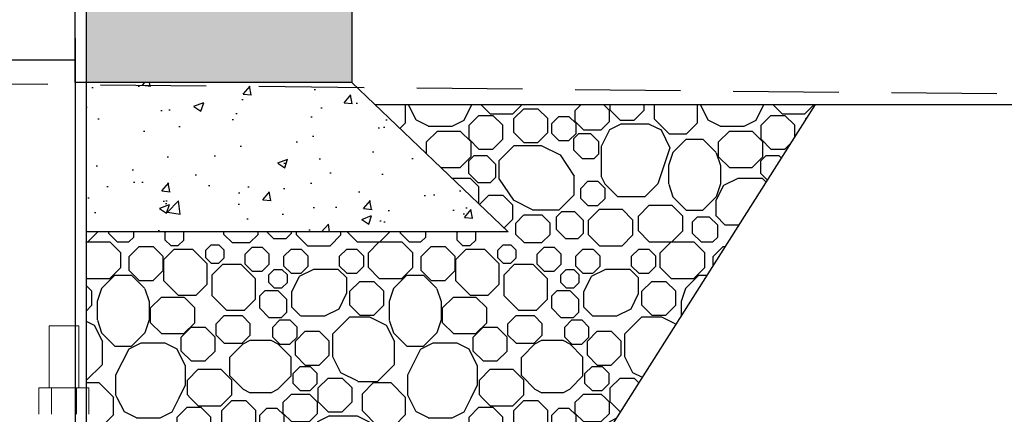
# Model space of a CAD drawing. Header units: millimetres. Extents: x 6491141 to 6692158, y 1846388 to 1929513.
# Tile 187 of 245: x 6570225 to 6571114, y 1885615 to 1885971. Entities that reach past the tile are written whole.
import ezdxf

# ---------------------------------------------------------------- set-up
doc = ezdxf.new("R2010")
doc.units = ezdxf.units.MM
doc.linetypes.add('XKITLINE00', pattern=[0])
doc.linetypes.add('ČÁRKOVANÁ2', pattern=[9.525, 6.35, -3.175])
doc.layers.add('matrice', color=8, linetype='Continuous', transparency=0.4)
doc.linetypes.add('CIKCAK', pattern='A,0.00254,-5.08,[131,ltypeshp.shx,S=5.08,R=0,X=-5.08,Y=0],-10.16,[131,ltypeshp.shx,S=5.08,R=180,X=5.08,Y=0],-5.08', length=20.32254)
pattern_1 = [(360, (6337610.52, 1794028.8), (1e-13, 263.71906), [9.05102, -254.66804]), (360, (6337610.52, 1794050.66), (1e-13, 263.71906), [9.05102, -254.66804]), (90, (6337625.97, 1794035.2), (-263.71906, 1e-13), [9.05102, -254.66804]), (90, (6337604.12, 1794035.2), (-263.71906, 1e-13), [9.05102, -254.66804]), (45, (6337619.57, 1794028.8), (1e-07, 263.71906), [9.05102, -363.90405]), (45, (6337604.12, 1794044.26), (1e-07, 263.71906), [9.05102, -363.90405]), (135, (6337610.52, 1794028.8), (-263.71906, 1e-07), [9.05102, -363.90405]), (135, (6337625.97, 1794044.26), (-263.71906, 1e-07), [9.05102, -363.90405]), (360, (6337614.2, 1794125.2), (1e-13, 263.71906), [9.05102, -254.66804]), (360, (6337614.2, 1794147.04), (1e-13, 263.71906), [9.05102, -254.66804]), (90, (6337629.65, 1794131.6), (-263.71906, 1e-13), [9.05102, -254.66804]), (90, (6337607.8, 1794131.6), (-263.71906, 1e-13), [9.05102, -254.66804]), (45, (6337623.25, 1794125.2), (1e-07, 263.71906), [9.05102, -363.90405]), (45, (6337607.8, 1794140.64), (1e-07, 263.71906), [9.05102, -363.90405]), (135, (6337614.2, 1794125.2), (-263.71906, 1e-07), [9.05102, -363.90405]), (135, (6337629.65, 1794140.64), (-263.71906, 1e-07), [9.05102, -363.90405]), (360, (6337848, 1794087.44), (1e-13, 263.71906), [9.05102, -254.66804]), (360, (6337848, 1794109.3), (1e-13, 263.71906), [9.05102, -254.66804]), (90, (6337841.6, 1794093.84), (-263.71906, 1e-13), [9.05102, -254.66804]), (90, (6337863.44, 1794093.84), (-263.71906, 1e-13), [9.05102, -254.66804]), (45, (6337857.04, 1794087.44), (1e-07, 263.71906), [9.05102, -363.90405]), (45, (6337841.6, 1794102.9), (1e-07, 263.71906), [9.05102, -363.90405]), (135, (6337848, 1794087.44), (-263.71906, 1e-07), [9.05102, -363.90405]), (135, (6337863.44, 1794102.9), (-263.71906, 1e-07), [9.05102, -363.90405]), (360, (6337606, 1794231.32), (1e-13, 263.71906), [9.05102, -254.66804]), (360, (6337606, 1794253.18), (1e-13, 263.71906), [9.05102, -254.66804]), (90, (6337599.6, 1794237.72), (-263.71906, 1e-13), [9.05102, -254.66804]), (90, (6337621.46, 1794237.72), (-263.71906, 1e-13), [9.05102, -254.66804]), (45, (6337615.06, 1794231.32), (1e-07, 263.71906), [9.05102, -363.90405]), (45, (6337599.61, 1794246.78), (1e-07, 263.71906), [9.05102, -363.90405]), (135, (6337606.01, 1794231.32), (-263.71906, 1e-07), [9.05102, -363.90405]), (135, (6337621.46, 1794246.78), (-263.71906, 1e-07), [9.05102, -363.90405]), (360, (6337656.32, 1794231.32), (1e-13, 263.71906), [9.05102, -254.66804]), (360, (6337656.32, 1794253.18), (1e-13, 263.71906), [9.05102, -254.66804]), (90, (6337649.92, 1794237.72), (-263.71906, 1e-13), [9.05102, -254.66804]), (90, (6337671.77, 1794237.72), (-263.71906, 1e-13), [9.05102, -254.66804]), (45, (6337665.37, 1794231.32), (1e-07, 263.71906), [9.05102, -363.90405]), (45, (6337649.92, 1794246.78), (1e-07, 263.71906), [9.05102, -363.90405]), (135, (6337656.32, 1794231.32), (-263.71906, 1e-07), [9.05102, -363.90405]), (135, (6337671.77, 1794246.78), (-263.71906, 1e-07), [9.05102, -363.90405]), (360, (6337834.66, 1794233.11), (1e-13, 263.71906), [9.05102, -254.66804]), (360, (6337834.66, 1794254.96), (1e-13, 263.71906), [9.05102, -254.66804]), (90, (6337828.26, 1794239.51), (-263.71906, 1e-13), [9.05102, -254.66804]), (90, (6337850.1, 1794239.51), (-263.71906, 1e-13), [9.05102, -254.66804]), (45, (6337843.7, 1794233.11), (1e-07, 263.71906), [9.05102, -363.90405]), (45, (6337828.26, 1794248.56), (1e-07, 263.71906), [9.05102, -363.90405]), (135, (6337834.66, 1794233.11), (-263.71906, 1e-07), [9.05102, -363.90405]), (135, (6337850.1, 1794248.56), (-263.71906, 1e-07), [9.05102, -363.90405]), (360, (6337859.7, 1794167.23), (1e-13, 263.71906), [9.05102, -254.66804]), (360, (6337859.7, 1794189.08), (1e-13, 263.71906), [9.05102, -254.66804]), (90, (6337853.3, 1794173.63), (-263.71906, 1e-13), [9.05102, -254.66804]), (90, (6337875.14, 1794173.63), (-263.71906, 1e-13), [9.05102, -254.66804]), (45, (6337868.74, 1794167.23), (1e-07, 263.71906), [9.05102, -363.90405]), (45, (6337853.3, 1794182.68), (1e-07, 263.71906), [9.05102, -363.90405]), (135, (6337859.7, 1794167.23), (-263.71906, 1e-07), [9.05102, -363.90405]), (135, (6337875.14, 1794182.68), (-263.71906, 1e-07), [9.05102, -363.90405]), (360, (6337761.04, 1793992.7), (1e-13, 263.71906), [6.89103, -256.82803]), (360, (6337761.04, 1794009.34), (1e-13, 263.71906), [6.89103, -256.82803]), (90, (6337756.17, 1793997.58), (-263.71906, 1e-13), [6.89103, -256.82803]), (90, (6337772.8, 1793997.58), (-263.71906, 1e-13), [6.89103, -256.82803]), (45, (6337767.93, 1793992.7), (263.71906, -3e-07), [6.89103, -366.06404]), (45, (6337756.17, 1794004.47), (263.71906, -3e-07), [6.89103, -366.06404]), (135, (6337761.04, 1793992.7), (3e-07, 263.71906), [6.89103, -366.06404]), (135, (6337772.8, 1794004.47), (3e-07, 263.71906), [6.89103, -366.06404]), (360, (6337797.58, 1794240.3), (1e-13, 263.71906), [6.89103, -256.82803]), (360, (6337797.58, 1794256.94), (1e-13, 263.71906), [6.89103, -256.82803]), (90, (6337792.7, 1794245.18), (-263.71906, 1e-13), [6.89103, -256.82803]), (90, (6337809.34, 1794245.18), (-263.71906, 1e-13), [6.89103, -256.82803]), (45, (6337804.47, 1794240.3), (263.71906, -3e-07), [6.89103, -366.06404]), (45, (6337792.7, 1794252.07), (263.71906, -3e-07), [6.89103, -366.06404]), (135, (6337797.58, 1794240.3), (3e-07, 263.71906), [6.89103, -366.06404]), (135, (6337809.34, 1794252.07), (3e-07, 263.71906), [6.89103, -366.06404]), (360, (6337854.65, 1794218.02), (1e-13, 263.71906), [6.89103, -256.82803]), (360, (6337854.65, 1794234.66), (1e-13, 263.71906), [6.89103, -256.82803]), (90, (6337849.77, 1794222.9), (-263.71906, 1e-13), [6.89103, -256.82803]), (90, (6337866.4, 1794222.9), (-263.71906, 1e-13), [6.89103, -256.82803]), (45, (6337861.54, 1794218.02), (263.71906, -3e-07), [6.89103, -366.06404]), (45, (6337849.77, 1794229.78), (263.71906, -3e-07), [6.89103, -366.06404]), (135, (6337854.65, 1794218.02), (3e-07, 263.71906), [6.89103, -366.06404]), (135, (6337866.41, 1794229.78), (3e-07, 263.71906), [6.89103, -366.06404]), (360, (6337639.56, 1794106.04), (1e-13, 263.71906), [12.65178, -251.06728]), (360, (6337639.56, 1794136.58), (1e-13, 263.71906), [12.65178, -251.06728]), (90, (6337630.62, 1794114.98), (-263.71906, 1e-13), [12.65178, -251.06728]), (90, (6337661.16, 1794114.98), (-263.71906, 1e-13), [12.65178, -251.06728]), (45, (6337652.21, 1794106.04), (-1e-07, 263.71906), [12.65178, -360.3033]), (45, (6337630.62, 1794127.63), (-1e-07, 263.71906), [12.65178, -360.3033]), (135, (6337639.56, 1794106.04), (-263.71906, -1e-07), [12.65178, -360.3033]), (135, (6337661.16, 1794127.63), (-263.71906, -1e-07), [12.65178, -360.3033]), (360, (6337618.89, 1794148.3), (1e-13, 263.71906), [12.65178, -251.06728]), (360, (6337618.89, 1794178.85), (1e-13, 263.71906), [12.65178, -251.06728]), (90, (6337609.94, 1794157.25), (-263.71906, 1e-13), [12.65178, -251.06728]), (90, (6337640.48, 1794157.25), (-263.71906, 1e-13), [12.65178, -251.06728]), (45, (6337631.54, 1794148.3), (-1e-07, 263.71906), [12.65178, -360.3033]), (45, (6337609.94, 1794169.9), (-1e-07, 263.71906), [12.65178, -360.3033]), (135, (6337618.89, 1794148.3), (-263.71906, -1e-07), [12.65178, -360.3033]), (135, (6337640.48, 1794169.9), (-263.71906, -1e-07), [12.65178, -360.3033]), (360, (6337668.2, 1794193.38), (1e-13, 263.71906), [12.65178, -251.06728]), (360, (6337668.2, 1794223.92), (1e-13, 263.71906), [12.65178, -251.06728]), (90, (6337659.26, 1794202.33), (-263.71906, 1e-13), [12.65178, -251.06728]), (90, (6337689.8, 1794202.33), (-263.71906, 1e-13), [12.65178, -251.06728]), (45, (6337680.86, 1794193.38), (-1e-07, 263.71906), [12.65178, -360.3033]), (45, (6337659.26, 1794214.98), (-1e-07, 263.71906), [12.65178, -360.3033]), (135, (6337668.21, 1794193.38), (-263.71906, -1e-07), [12.65178, -360.3033]), (135, (6337689.8, 1794214.98), (-263.71906, -1e-07), [12.65178, -360.3033]), (360, (6337784.64, 1794007.48), (1e-13, 263.71906), [12.65178, -251.06728]), (360, (6337784.64, 1794038.03), (1e-13, 263.71906), [12.65178, -251.06728]), (90, (6337775.7, 1794016.43), (-263.71906, 1e-13), [12.65178, -251.06728]), (90, (6337806.23, 1794016.43), (-263.71906, 1e-13), [12.65178, -251.06728]), (45, (6337797.29, 1794007.48), (-1e-07, 263.71906), [12.65178, -360.3033]), (45, (6337775.69, 1794029.08), (-1e-07, 263.71906), [12.65178, -360.3033]), (135, (6337784.64, 1794007.48), (-263.71906, -1e-07), [12.65178, -360.3033]), (135, (6337806.23, 1794029.08), (-263.71906, -1e-07), [12.65178, -360.3033]), (360, (6337775.77, 1794079.74), (1e-13, 263.71906), [12.65178, -251.06728]), (360, (6337775.77, 1794110.28), (1e-13, 263.71906), [12.65178, -251.06728]), (90, (6337766.82, 1794088.69), (-263.71906, 1e-13), [12.65178, -251.06728]), (90, (6337797.36, 1794088.69), (-263.71906, 1e-13), [12.65178, -251.06728]), (45, (6337788.42, 1794079.74), (-1e-07, 263.71906), [12.65178, -360.3033]), (45, (6337766.82, 1794101.34), (-1e-07, 263.71906), [12.65178, -360.3033]), (135, (6337775.77, 1794079.74), (-263.71906, -1e-07), [12.65178, -360.3033]), (135, (6337797.36, 1794101.34), (-263.71906, -1e-07), [12.65178, -360.3033]), (360, (6337816.25, 1794085.7), (1e-13, 263.71906), [12.65178, -251.06728]), (360, (6337816.25, 1794116.26), (1e-13, 263.71906), [12.65178, -251.06728]), (90, (6337807.3, 1794094.66), (-263.71906, 1e-13), [12.65178, -251.06728]), (90, (6337837.85, 1794094.66), (-263.71906, 1e-13), [12.65178, -251.06728]), (45, (6337828.9, 1794085.71), (-1e-07, 263.71906), [12.65178, -360.3033]), (45, (6337807.3, 1794107.3), (-1e-07, 263.71906), [12.65178, -360.3033]), (135, (6337816.25, 1794085.71), (-263.71906, -1e-07), [12.65178, -360.3033]), (135, (6337837.85, 1794107.3), (-263.71906, -1e-07), [12.65178, -360.3033]), (360, (6337779.5, 1794152.05), (1e-13, 263.71906), [12.65178, -251.06728]), (360, (6337779.5, 1794182.6), (1e-13, 263.71906), [12.65178, -251.06728]), (90, (6337770.56, 1794161), (-263.71906, 1e-13), [12.65178, -251.06728]), (90, (6337801.1, 1794161), (-263.71906, 1e-13), [12.65178, -251.06728]), (45, (6337792.16, 1794152.05), (-1e-07, 263.71906), [12.65178, -360.3033]), (45, (6337770.56, 1794173.65), (-1e-07, 263.71906), [12.65178, -360.3033]), (135, (6337779.5, 1794152.05), (-263.71906, -1e-07), [12.65178, -360.3033]), (135, (6337801.1, 1794173.65), (-263.71906, -1e-07), [12.65178, -360.3033]), (360, (6337732.54, 1794224.86), (1e-13, 263.71906), [12.65178, -251.06728]), (360, (6337732.54, 1794255.4), (1e-13, 263.71906), [12.65178, -251.06728]), (90, (6337723.6, 1794233.8), (-263.71906, 1e-13), [12.65178, -251.06728]), (90, (6337754.14, 1794233.8), (-263.71906, 1e-13), [12.65178, -251.06728]), (45, (6337745.2, 1794224.86), (-1e-07, 263.71906), [12.65178, -360.3033]), (45, (6337723.6, 1794246.46), (-1e-07, 263.71906), [12.65178, -360.3033]), (135, (6337732.54, 1794224.86), (-263.71906, -1e-07), [12.65178, -360.3033]), (135, (6337754.14, 1794246.46), (-263.71906, -1e-07), [12.65178, -360.3033]), (360, (6337685.7, 1794226.55), (1e-13, 263.71906), [20.40506, -243.314]), (360, (6337685.7, 1794259.58), (1e-13, 263.71906), [20.40506, -243.314]), (90, (6337675.86, 1794236.38), (-263.71906, 1e-13), [13.37048, -250.34858]), (90, (6337715.93, 1794236.38), (-263.71906, 1e-13), [13.37048, -250.34858]), (45, (6337706.1, 1794226.55), (-1e-07, 263.71906), [13.90436, -359.0507]), (45, (6337675.86, 1794249.75), (-1e-07, 263.71906), [13.90436, -359.0507]), (135, (6337685.7, 1794226.55), (-263.71906, -1e-07), [13.90436, -359.0507]), (135, (6337715.93, 1794249.75), (-263.71906, -1e-07), [13.90436, -359.0507]), (360, (6337620.87, 1793992.34), (1e-13, 263.71906), [20.40506, -243.314]), (360, (6337620.87, 1794025.38), (1e-13, 263.71906), [20.40506, -243.314]), (90, (6337611.04, 1794002.17), (-263.71906, 1e-13), [13.37048, -250.34858]), (90, (6337651.1, 1794002.17), (-263.71906, 1e-13), [13.37048, -250.34858]), (45, (6337641.28, 1793992.34), (-1e-07, 263.71906), [13.90436, -359.0507]), (45, (6337611.04, 1794015.54), (-1e-07, 263.71906), [13.90436, -359.0507]), (135, (6337620.87, 1793992.34), (-263.71906, -1e-07), [13.90436, -359.0507]), (135, (6337651.1, 1794015.54), (-263.71906, -1e-07), [13.90436, -359.0507]), (360, (6337665.9, 1793996.05), (1e-13, 263.71906), [20.40506, -243.314]), (360, (6337665.9, 1794029.08), (1e-13, 263.71906), [20.40506, -243.314]), (90, (6337656.06, 1794005.88), (-263.71906, 1e-13), [13.37048, -250.34858]), (90, (6337696.13, 1794005.88), (-263.71906, 1e-13), [13.37048, -250.34858]), (45, (6337686.3, 1793996.05), (-1e-07, 263.71906), [13.90436, -359.0507]), (45, (6337656.06, 1794019.25), (-1e-07, 263.71906), [13.90436, -359.0507]), (135, (6337665.9, 1793996.05), (-263.71906, -1e-07), [13.90436, -359.0507]), (135, (6337696.13, 1794019.25), (-263.71906, -1e-07), [13.90436, -359.0507]), (360, (6337738.34, 1794063.05), (1e-13, 263.71906), [20.40506, -243.314]), (360, (6337738.34, 1794096.09), (1e-13, 263.71906), [20.40506, -243.314]), (90, (6337728.5, 1794072.88), (-263.71906, 1e-13), [13.37048, -250.34858]), (90, (6337768.58, 1794072.88), (-263.71906, 1e-13), [13.37048, -250.34858]), (45, (6337758.74, 1794063.05), (-1e-07, 263.71906), [13.90436, -359.0507]), (45, (6337728.5, 1794086.25), (-1e-07, 263.71906), [13.90436, -359.0507]), (135, (6337738.34, 1794063.05), (-263.71906, -1e-07), [13.90436, -359.0507]), (135, (6337768.58, 1794086.25), (-263.71906, -1e-07), [13.90436, -359.0507]), (360, (6337786, 1794111.57), (1e-13, 263.71906), [20.40506, -243.314]), (360, (6337786, 1794144.6), (1e-13, 263.71906), [20.40506, -243.314]), (90, (6337776.16, 1794121.4), (-263.71906, 1e-13), [13.37048, -250.34858]), (90, (6337816.22, 1794121.4), (-263.71906, 1e-13), [13.37048, -250.34858]), (45, (6337806.4, 1794111.57), (-1e-07, 263.71906), [13.90436, -359.0507]), (45, (6337776.16, 1794134.78), (-1e-07, 263.71906), [13.90436, -359.0507]), (135, (6337785.99, 1794111.57), (-263.71906, -1e-07), [13.90436, -359.0507]), (135, (6337816.22, 1794134.78), (-263.71906, -1e-07), [13.90436, -359.0507]), (360, (6337752.65, 1794176.8), (1e-13, 263.71906), [20.40506, -243.314]), (360, (6337752.65, 1794209.83), (1e-13, 263.71906), [20.40506, -243.314]), (90, (6337742.82, 1794186.62), (-263.71906, 1e-13), [13.37048, -250.34858]), (90, (6337782.9, 1794186.62), (-263.71906, 1e-13), [13.37048, -250.34858]), (45, (6337773.06, 1794176.8), (-1e-07, 263.71906), [13.90436, -359.0507]), (45, (6337742.82, 1794200), (-1e-07, 263.71906), [13.90436, -359.0507]), (135, (6337752.65, 1794176.8), (-263.71906, -1e-07), [13.90436, -359.0507]), (135, (6337782.9, 1794200), (-263.71906, -1e-07), [13.90436, -359.0507]), (360, (6337605.4, 1794071.22), (1e-13, 263.71906), [10.58984, -253.12922]), (360, (6337602.2, 1794093.88), (1e-13, 263.71906), [10.58984, -253.12922]), (90, (6337597.76, 1794078.85), (-263.71906, 1e-13), [10.58984, -253.12922]), (90, (6337620.42, 1794075.66), (-263.71906, 1e-13), [10.58984, -253.12922]), (45, (6337615.98, 1794071.22), (-1e-07, 263.71906), [6.27652, -366.67855]), (45, (6337597.76, 1794089.44), (-1e-07, 263.71906), [6.27652, -366.67855]), (135, (6337605.39, 1794071.22), (-263.71906, 3e-07), [10.7918, -362.16327]), (135, (6337620.42, 1794086.25), (-263.71906, 3e-07), [10.7918, -362.16327]), (360, (6337712.68, 1793995.87), (1e-13, 263.71906), [10.58984, -253.12922]), (360, (6337709.48, 1794018.52), (1e-13, 263.71906), [10.58984, -253.12922]), (90, (6337705.04, 1794003.5), (-263.71906, 1e-13), [10.58984, -253.12922]), (90, (6337727.7, 1794000.3), (-263.71906, 1e-13), [10.58984, -253.12922]), (45, (6337723.27, 1793995.87), (-1e-07, 263.71906), [6.27652, -366.67855]), (45, (6337705.04, 1794014.09), (-1e-07, 263.71906), [6.27652, -366.67855]), (135, (6337712.68, 1793995.87), (-263.71906, 3e-07), [10.7918, -362.16327]), (135, (6337727.7, 1794010.9), (-263.71906, 3e-07), [10.7918, -362.16327]), (360, (6337816.45, 1793995.28), (1e-13, 263.71906), [16.09326, -247.6258]), (360, (6337816.45, 1794020.25), (1e-13, 263.71906), [16.09326, -247.6258]), (90, (6337809.01, 1794002.7), (-263.71906, 1e-13), [10.108, -253.61107]), (90, (6337839.97, 1794002.7), (-263.71906, 1e-13), [10.108, -253.61107]), (45, (6337832.54, 1793995.28), (-1e-07, 263.71906), [10.5116, -362.44347]), (45, (6337809.01, 1794012.82), (-1e-07, 263.71906), [10.5116, -362.44347]), (135, (6337816.45, 1793995.28), (-263.71906, -1e-07), [10.5116, -362.44347]), (135, (6337839.97, 1794012.82), (-263.71906, -1e-07), [10.5116, -362.44347]), (360, (6337606.46, 1794097.17), (1e-13, 263.71906), [16.09326, -247.6258]), (360, (6337606.46, 1794122.15), (1e-13, 263.71906), [16.09326, -247.6258]), (90, (6337599.03, 1794104.6), (-263.71906, 1e-13), [10.108, -253.61107]), (90, (6337630, 1794104.6), (-263.71906, 1e-13), [10.108, -253.61107]), (45, (6337622.56, 1794097.17), (-1e-07, 263.71906), [10.5116, -362.44347]), (45, (6337599.03, 1794114.71), (-1e-07, 263.71906), [10.5116, -362.44347]), (135, (6337606.46, 1794097.17), (-263.71906, -1e-07), [10.5116, -362.44347]), (135, (6337629.99, 1794114.71), (-263.71906, -1e-07), [10.5116, -362.44347]), (360, (6337809.4, 1794168), (1e-13, 263.71906), [16.09326, -247.6258]), (360, (6337809.4, 1794192.97), (1e-13, 263.71906), [16.09326, -247.6258]), (90, (6337801.97, 1794175.43), (-263.71906, 1e-13), [10.108, -253.61107]), (90, (6337832.93, 1794175.43), (-263.71906, 1e-13), [10.108, -253.61107]), (45, (6337825.5, 1794168), (-1e-07, 263.71906), [10.5116, -362.44347]), (45, (6337801.97, 1794185.54), (-1e-07, 263.71906), [10.5116, -362.44347]), (135, (6337809.4, 1794168), (-263.71906, -1e-07), [10.5116, -362.44347]), (135, (6337832.93, 1794185.54), (-263.71906, -1e-07), [10.5116, -362.44347]), (360, (6337854.04, 1793999.05), (1e-13, 263.71906), [11.3896, -252.32946]), (360, (6337850.6, 1794023.42), (1e-13, 263.71906), [11.3896, -252.32946]), (90, (6337845.84, 1794007.26), (-263.71906, 1e-13), [11.3896, -252.32946]), (90, (6337870.2, 1794003.83), (-263.71906, 1e-13), [11.3896, -252.32946]), (45, (6337865.43, 1793999.05), (3e-07, 263.71906), [6.75053, -366.20454]), (45, (6337845.84, 1794018.65), (3e-07, 263.71906), [6.75053, -366.20454]), (135, (6337854.04, 1793999.05), (-263.71906, -1e-07), [11.6068, -361.34826]), (135, (6337870.2, 1794015.21), (-263.71906, -1e-07), [11.6068, -361.34826]), (360, (6337774.84, 1794049.6), (1e-13, 263.71906), [11.3896, -252.32946]), (360, (6337771.4, 1794073.98), (1e-13, 263.71906), [11.3896, -252.32946]), (90, (6337766.64, 1794057.82), (-263.71906, 1e-13), [11.3896, -252.32946]), (90, (6337791, 1794054.39), (-263.71906, 1e-13), [11.3896, -252.32946]), (45, (6337786.23, 1794049.61), (3e-07, 263.71906), [6.75053, -366.20454]), (45, (6337766.64, 1794069.2), (3e-07, 263.71906), [6.75053, -366.20454]), (135, (6337774.84, 1794049.61), (-263.71906, -1e-07), [11.6068, -361.34826]), (135, (6337791, 1794065.78), (-263.71906, -1e-07), [11.6068, -361.34826]), (360, (6337849.8, 1794191.43), (1e-13, 263.71906), [11.3896, -252.32946]), (360, (6337846.36, 1794215.8), (1e-13, 263.71906), [11.3896, -252.32946]), (90, (6337841.59, 1794199.64), (-263.71906, 1e-13), [11.3896, -252.32946]), (90, (6337865.96, 1794196.2), (-263.71906, 1e-13), [11.3896, -252.32946]), (45, (6337861.18, 1794191.43), (3e-07, 263.71906), [6.75053, -366.20454]), (45, (6337841.59, 1794211.03), (3e-07, 263.71906), [6.75053, -366.20454]), (135, (6337849.8, 1794191.43), (-263.71906, -1e-07), [11.6068, -361.34826]), (135, (6337865.96, 1794207.6), (-263.71906, -1e-07), [11.6068, -361.34826]), (360, (6337734.24, 1794168.42), (1e-13, 263.71906), [21.51995, -242.1991]), (360, (6337730.02, 1794100.64), (1e-13, 263.71906), [21.51995, -242.1991]), (333.43495, (6337755.76, 1794168.4), (263.7191, 527.4381), [12.1062, -577.5876]), (333.43495, (6338019.5, 1794168.4), (263.7191, 527.4381), [12.1062, -577.5876]), (333.43495, (6338283.2, 1794168.4), (263.7191, 527.4381), [12.1062, -577.5876]), (333.43495, (6338546.9, 1794168.4), (263.7191, 527.4381), [12.1062, -577.5876]), (333.43495, (6338810.63, 1794168.4), (263.7191, 527.4381), [12.1062, -577.5876]), (296.56505, (6337766.6, 1794163), (527.4381, 263.719), [17.02, -572.6738]), (296.56505, (6338030.3, 1794163), (527.4381, 263.719), [17.02, -572.6738]), (296.56505, (6338294, 1794163), (527.4381, 263.719), [17.02, -572.6738]), (296.56505, (6338557.74, 1794163), (527.4381, 263.719), [17.02, -572.6738]), (296.56505, (6338821.46, 1794163), (527.4381, 263.719), [17.02, -572.6738]), (153.43495, (6337730, 1794100.64), (-263.7191, -527.4381), [12.1062, -577.5876]), (153.43495, (6337993.74, 1794100.64), (-263.7191, -527.4381), [12.1062, -577.5876]), (153.43495, (6338257.46, 1794100.64), (-263.7191, -527.4381), [12.1062, -577.5876]), (153.43495, (6338521.2, 1794100.64), (-263.7191, -527.4381), [12.1062, -577.5876]), (153.43495, (6338784.9, 1794100.64), (-263.7191, -527.4381), [12.1062, -577.5876]), (116.56505, (6337719.2, 1794106.06), (-527.4381, -263.719), [17.02, -572.6738]), (116.56505, (6337982.9, 1794106.06), (-527.4381, -263.719), [17.02, -572.6738]), (116.56505, (6338246.6, 1794106.06), (-527.4381, -263.719), [17.02, -572.6738]), (116.56505, (6338510.35, 1794106.06), (-527.4381, -263.719), [17.02, -572.6738]), (116.56505, (6338774.07, 1794106.06), (-527.4381, -263.719), [17.02, -572.6738]), (26.56505, (6337751.54, 1794100.64), (-263.7191, 527.4381), [12.1062, -577.5876]), (26.56505, (6338015.26, 1794100.64), (-263.7191, 527.4381), [12.1062, -577.5876]), (26.56505, (6338279, 1794100.64), (-263.7191, 527.4381), [12.1062, -577.5876]), (26.56505, (6338542.7, 1794100.64), (-263.7191, 527.4381), [12.1062, -577.5876]), (26.56505, (6338806.4, 1794100.64), (-263.7191, 527.4381), [12.1062, -577.5876]), (90, (6337711.58, 1794121.28), (-263.71906, 1e-13), [18.0948, -245.62426]), (270, (6337774.2, 1794147.8), (263.71906, -1e-13), [18.0948, -245.62426]), (63.43495, (6337762.37, 1794106.06), (-527.4381, 263.719), [26.4504, -563.2433]), (63.43495, (6338026.1, 1794106.06), (-527.4381, 263.719), [26.4504, -563.2433]), (63.43495, (6338289.8, 1794106.06), (-527.4381, 263.719), [26.4504, -563.2433]), (63.43495, (6338553.5, 1794106.06), (-527.4381, 263.719), [26.4504, -563.2433]), (63.43495, (6338817.24, 1794106.06), (-527.4381, 263.719), [26.4504, -563.2433]), (63.43495, (6337711.6, 1794139.4), (-527.4381, 263.719), [26.4504, -563.2433]), (63.43495, (6337975.3, 1794139.4), (-527.4381, 263.719), [26.4504, -563.2433]), (63.43495, (6338239, 1794139.4), (-527.4381, 263.719), [26.4504, -563.2433]), (63.43495, (6338502.74, 1794139.4), (-527.4381, 263.719), [26.4504, -563.2433]), (63.43495, (6338766.46, 1794139.4), (-527.4381, 263.719), [26.4504, -563.2433]), (26.56505, (6337723.4, 1794163), (-263.7191, 527.4381), [12.1062, -577.5876]), (26.56505, (6337987.1, 1794163.03), (-263.7191, 527.4381), [12.1062, -577.5876]), (26.56505, (6338250.85, 1794163.03), (-263.7191, 527.4381), [12.1062, -577.5876]), (26.56505, (6338514.57, 1794163.03), (-263.7191, 527.4381), [12.1062, -577.5876]), (26.56505, (6338778.3, 1794163.03), (-263.7191, 527.4381), [12.1062, -577.5876]), (360, (6337640.75, 1794102.5), (1e-13, 263.71906), [24.98828, -238.73078]), (360, (6337637.3, 1794036.87), (1e-13, 263.71906), [24.98828, -238.73078]), (333.43495, (6337665.74, 1794366.2), (263.7191, 527.4381), [12.1062, -577.5876]), (333.43495, (6337929.45, 1794366.2), (263.7191, 527.4381), [12.1062, -577.5876]), (333.43495, (6338193.2, 1794366.2), (263.7191, 527.4381), [12.1062, -577.5876]), (333.43495, (6338456.9, 1794366.2), (263.7191, 527.4381), [12.1062, -577.5876]), (333.43495, (6338720.6, 1794366.2), (263.7191, 527.4381), [12.1062, -577.5876]), (296.56505, (6337676.56, 1794097.1), (527.4381, 263.719), [18, -571.6937]), (296.56505, (6337940.3, 1794097.1), (527.4381, 263.719), [18, -571.6937]), (296.56505, (6338204, 1794097.1), (527.4381, 263.719), [18, -571.6937]), (296.56505, (6338467.7, 1794097.1), (527.4381, 263.719), [18, -571.6937]), (296.56505, (6338731.44, 1794097.1), (527.4381, 263.719), [18, -571.6937]), (251.56505, (6337684.6, 1794081), (791.1571, -263.719), [34.475, -799.4778]), (251.56505, (6337948.3, 1794081), (791.1571, -263.719), [34.475, -799.4778]), (251.56505, (6338212.05, 1794081), (791.1571, -263.719), [34.475, -799.4778]), (251.56505, (6338475.8, 1794081), (791.1571, -263.719), [34.475, -799.4778]), (251.56505, (6338739.5, 1794081), (791.1571, -263.719), [34.475, -799.4778]), (251.56505, (6339003.2, 1794081), (791.1571, -263.719), [34.475, -799.4778]), (251.56505, (6339266.9, 1794081), (791.1571, -263.719), [34.475, -799.4778]), (251.56505, (6339530.65, 1794081), (791.1571, -263.719), [34.475, -799.4778]), (251.56505, (6337948.3, 1793817.3), (791.1571, -263.719), [34.475, -799.4778]), (251.56505, (6338212.05, 1793817.3), (791.1571, -263.719), [34.475, -799.4778]), (45, (6337662.3, 1794036.87), (-263.71906, 263.71906), [16.1516, -356.8034]), (45, (6337926, 1794036.87), (-263.71906, 263.71906), [16.1516, -356.8034]), (135, (6337637.3, 1794036.87), (-263.71906, -263.71906), [16.1516, -356.8034]), (135, (6337901.02, 1794036.87), (-263.71906, -263.71906), [16.1516, -356.8034]), (206.56505, (6337640.75, 1794102.5), (-2e-05, -263.71904), [12.0573, -577.63645]), (206.56505, (6337904.47, 1794102.5), (-2e-05, -263.71904), [12.0573, -577.63645]), (243.43495, (6337629.96, 1794097.11), (263.71903, 1e-05), [16.8135, -572.8802]), (243.43495, (6337629.96, 1794360.83), (263.71903, 1e-05), [16.8135, -572.8802]), (270, (6337622.44, 1794082.08), (263.71903, -1e-13), [26.91357, -236.80547]), (296.56505, (6337622.44, 1794055.16), (263.719, 263.71904), [7.687, -582.0067]), (296.56505, (6337622.44, 1794318.88), (263.719, 263.71904), [7.687, -582.0067]), (296.56505, (6337358.72, 1794318.88), (263.719, 263.71904), [7.687, -582.0067]), (360, (6337710.62, 1794229.6), (1e-13, 263.71906), [15.0609, -248.65816]), (360, (6337710.62, 1794165.5), (1e-13, 263.71906), [15.0609, -248.65816]), (315, (6337725.68, 1794229.6), (263.71904, -9e-14), [17.03288, -355.92218]), (225, (6337737.72, 1794177.56), (-2e-13, -263.71904), [17.03288, -355.92218]), (225, (6337446.9, 1794493.31), (-2e-13, -263.71904), [17.03288, -355.92218]), (315, (6337698.57, 1794177.56), (263.71904, -9e-14), [17.03288, -355.92218]), (288.43489, (6337737.72, 1794217.55), (263.71906, -0.00027), [12.263, -821.6899]), (288.43489, (6337737.72, 1794481.27), (263.71906, -0.00027), [12.263, -821.6899]), (288.43489, (6337474, 1793953.83), (263.71906, -0.00027), [12.263, -821.6899]), (251.56505, (6337698.57, 1794217.55), (263.71906, -2e-06), [12.263, -821.6899]), (251.56505, (6337434.85, 1793690.11), (263.71906, -2e-06), [12.263, -821.6899]), (251.56505, (6337434.85, 1793953.83), (263.71906, -2e-06), [12.263, -821.6899]), (270, (6337741.6, 1794205.92), (263.71906, -1e-13), [16.72716, -246.9919]), (270, (6337694.7, 1794205.92), (263.71906, -1e-13), [16.72716, -246.9919]), (288.43489, (6337694.7, 1794189.2), (263.71906, -0.00027), [12.263, -821.6899]), (288.43489, (6337694.7, 1793661.75), (263.71906, -0.00027), [12.263, -821.6899]), (288.43489, (6337694.7, 1793925.47), (263.71906, -0.00027), [12.263, -821.6899]), (251.56505, (6337741.6, 1794189.2), (263.71906, -1e-07), [12.263, -821.6899]), (251.56505, (6337741.6, 1793925.47), (263.71906, -1e-07), [12.263, -821.6899]), (251.56505, (6337741.6, 1793661.75), (263.71906, -1e-07), [12.263, -821.6899]), (360, (6337699.24, 1794088.8), (1e-13, 263.71906), [15.0609, -248.65816]), (360, (6337699.24, 1794024.7), (1e-13, 263.71906), [15.0609, -248.65816]), (315, (6337714.3, 1794088.8), (263.71904, -9e-14), [17.03288, -355.92218]), (225, (6337699.24, 1794088.8), (-2e-13, -263.71904), [17.03288, -355.92218]), (225, (6337726.35, 1794036.76), (-2e-13, -263.71904), [17.03288, -355.92218]), (315, (6337687.2, 1794036.76), (263.71904, -9e-14), [17.03288, -355.92218]), (288.43489, (6337726.35, 1794076.75), (263.71906, -0.00027), [12.263, -821.6899]), (288.43489, (6337726.35, 1793813.03), (263.71906, -0.00027), [12.263, -821.6899]), (288.43489, (6337726.35, 1793549.3), (263.71906, -0.00027), [12.263, -821.6899]), (251.56505, (6337687.2, 1794076.75), (263.71906, -2e-06), [12.263, -821.6899]), (251.56505, (6337687.2, 1793813.03), (263.71906, -2e-06), [12.263, -821.6899]), (251.56505, (6337687.2, 1793549.3), (263.71906, -2e-06), [12.263, -821.6899]), (270, (6337730.23, 1794065.12), (263.71906, -1e-13), [16.72716, -246.9919]), (270, (6337683.32, 1794065.12), (263.71906, -1e-13), [16.72716, -246.9919]), (288.43489, (6337683.32, 1794048.4), (263.71906, -0.00027), [12.263, -821.6899]), (288.43489, (6337683.32, 1793784.67), (263.71906, -0.00027), [12.263, -821.6899]), (288.43489, (6337683.32, 1793520.95), (263.71906, -0.00027), [12.263, -821.6899]), (251.56505, (6337730.23, 1794048.4), (263.71906, -1e-07), [12.263, -821.6899]), (251.56505, (6337730.23, 1793784.67), (263.71906, -1e-07), [12.263, -821.6899]), (251.56505, (6337730.23, 1793520.95), (263.71906, -1e-07), [12.263, -821.6899]), (360, (6337764.28, 1794253.1), (1e-13, 263.71906), [16.4138, -247.30526]), (360, (6337767.8, 1794211.5), (1e-13, 263.71906), [16.2862, -247.43286]), (90, (6337754.77, 1794224.53), (-263.71906, 1e-13), [19.06246, -244.6566]), (90, (6337794.03, 1794221.44), (-263.71906, 1e-13), [18.32668, -245.39238]), (135, (6337767.8, 1794211.5), (-263.71907, 1e-13), [18.43336, -354.5217]), (135, (6337794.03, 1794239.77), (-263.71907, 1e-13), [18.8634, -354.09168]), (45, (6337784.09, 1794211.5), (1e-13, 263.71907), [14.06054, -358.89454]), (45, (6337754.77, 1794243.6), (1e-13, 263.71907), [13.45004, -359.50504]), (360, (6337811.5, 1793934.13), (1e-13, 263.71906), [16.4138, -247.30526]), (360, (6337807.98, 1793975.74), (1e-13, 263.71906), [16.2862, -247.43286]), (90, (6337798.47, 1793947.17), (-263.71906, 1e-13), [19.06246, -244.6566]), (90, (6337837.73, 1793944.07), (-263.71906, 1e-13), [18.32668, -245.39238]), (135, (6337811.5, 1793934.13), (-263.71907, 1e-13), [18.43336, -354.5217]), (135, (6337837.73, 1793962.4), (-263.71907, 1e-13), [18.8634, -354.09168]), (45, (6337827.79, 1793934.13), (1e-13, 263.71907), [14.06054, -358.89454]), (45, (6337798.47, 1793966.23), (1e-13, 263.71907), [13.45004, -359.50504]), (360, (6337734.2, 1794011.47), (1e-13, 263.71906), [21.84358, -241.87548]), (360, (6337746.07, 1794053.63), (1e-13, 263.71906), [21.84358, -241.87548]), (90, (6337726.35, 1794019.32), (-263.71906, 1e-13), [14.1973, -249.52176]), (90, (6337775.76, 1794031.58), (-263.71906, 1e-13), [14.1973, -249.52176]), (135, (6337734.2, 1794011.47), (-263.71907, -263.71907), [11.10324, -361.85184]), (135, (6337775.76, 1794045.78), (-263.71907, -263.71907), [11.10324, -361.85184]), (135, (6337734.2, 1794275.2), (-263.71907, -263.71907), [11.10324, -361.85184]), (135, (6337775.76, 1794309.5), (-263.71907, -263.71907), [11.10324, -361.85184]), (26.56505, (6337756.05, 1794011.47), (-8e-06, 263.71906), [14.39876, -575.295]), (26.56505, (6338019.77, 1794011.47), (-8e-06, 263.71906), [14.39876, -575.295]), (26.56505, (6337733.2, 1794047.2), (-8e-06, 263.71906), [14.39876, -575.295]), (26.56505, (6337996.9, 1794047.2), (-8e-06, 263.71906), [14.39876, -575.295]), (63.43495, (6337768.93, 1794017.91), (-1e-05, 263.719067), [15.28548, -574.40823]), (63.43495, (6337726.35, 1794033.52), (-1e-05, 263.719067), [15.28548, -574.40823]), (360, (6337614.72, 1794192.8), (1e-13, 263.71906), [21.84358, -241.87548]), (360, (6337626.58, 1794234.97), (1e-13, 263.71906), [21.84358, -241.87548]), (90, (6337606.87, 1794200.66), (-263.71906, 1e-13), [14.1973, -249.52176]), (90, (6337656.28, 1794212.92), (-263.71906, 1e-13), [14.1973, -249.52176]), (135, (6337614.7, 1794192.8), (-263.71907, -263.71907), [11.10324, -361.85184]), (135, (6337656.28, 1794227.1), (-263.71907, -263.71907), [11.10324, -361.85184]), (135, (6337878.44, 1794192.8), (-263.71907, -263.71907), [11.10324, -361.85184]), (135, (6337920, 1794227.1), (-263.71907, -263.71907), [11.10324, -361.85184]), (26.56505, (6337636.56, 1794192.8), (-8e-06, 263.71906), [14.39876, -575.295]), (26.56505, (6337613.7, 1794228.53), (-8e-06, 263.71906), [14.39876, -575.295]), (26.56505, (6337900.28, 1794192.8), (-8e-06, 263.71906), [14.39876, -575.295]), (26.56505, (6337877.42, 1794228.53), (-8e-06, 263.71906), [14.39876, -575.295]), (63.43495, (6337649.44, 1794199.25), (-1e-05, 263.719067), [15.28548, -574.40823]), (63.43495, (6337606.87, 1794214.86), (-1e-05, 263.719067), [15.28548, -574.40823]), (360, (6337666.32, 1794133.6), (1e-13, 263.71906), [17.6726, -246.04646]), (360, (6337659.14, 1794191.87), (1e-13, 263.71906), [17.6726, -246.04646]), (45, (6337684, 1794133.6), (1e-13, 263.71907), [21.73716, -351.21792]), (45, (6337643.77, 1794176.5), (1e-13, 263.71907), [21.73716, -351.21792]), (333.43495, (6337676.81, 1794191.87), (263.719067, 1e-05), [17.04054, -572.6532]), (153.43495, (6337666.32, 1794133.61), (-263.719067, -1e-05), [17.04054, -572.6532]), (296.56505, (6337692.05, 1794184.25), (263.71905, 1e-05), [16.3532, -573.34056]), (116.56505, (6337651.08, 1794141.23), (-263.71905, -1e-05), [16.3532, -573.34056]), (296.56505, (6337692.05, 1793920.53), (263.71905, 1e-05), [16.3532, -573.34056]), (116.56505, (6337651.08, 1793877.5), (-263.71905, -1e-05), [16.3532, -573.34056]), (90, (6337699.37, 1794148.98), (-263.71906, 1e-13), [20.64536, -243.07372]), (90, (6337643.77, 1794155.86), (-263.71906, 1e-13), [20.64536, -243.07372]), (360, (6337832.67, 1794170.75), (1e-13, 263.71906), [18.72518, -244.99388]), (360, (6337832.67, 1794123.37), (1e-13, 263.71906), [18.72518, -244.99388]), (90, (6337869.73, 1794138.55), (-263.71906, 1e-13), [17.02158, -246.69748]), (90, (6337814.34, 1794138.55), (-263.71906, 1e-13), [17.02158, -246.69748]), (135, (6337869.73, 1794155.57), (-263.71907, 1e-13), [17.01004, -355.94504]), (45, (6337814.34, 1794155.57), (1e-13, 263.71907), [17.01004, -355.94504]), (315, (6337814.34, 1794138.55), (263.71907, -1e-13), [17.01004, -355.94504]), (225, (6337869.73, 1794138.55), (-1e-13, -263.71907), [17.01004, -355.94504]), (333.43495, (6337851.4, 1794170.75), (263.71906, 1e-06), [7.04856, -582.64518]), (26.56505, (6337851.4, 1794123.37), (-263.71906, -8e-06), [7.04856, -582.64518]), (333.43495, (6337826.37, 1794126.52), (263.71906, 1e-06), [7.04856, -582.64518]), (26.56505, (6337826.37, 1794167.6), (-263.71906, -8e-06), [7.04856, -582.64518]), (360, (6337683.9, 1794093.53), (1e-13, 263.71906), [15.48646, -248.2326]), (360, (6337680.65, 1794132.53), (1e-13, 263.71906), [15.48646, -248.2326]), (90, (6337709.52, 1794103.66), (-263.71906, 1e-13), [15.48646, -248.2326]), (90, (6337670.52, 1794106.91), (-263.71906, 1e-13), [15.48646, -248.2326]), (45, (6337699.4, 1794093.53), (1e-13, 263.71907), [14.32166, -358.63342]), (45, (6337670.52, 1794122.4), (1e-13, 263.71907), [14.32166, -358.63342]), (315, (6337696.14, 1794132.53), (263.71907, -1e-13), [18.925, -354.03008]), (315, (6337670.52, 1794106.91), (263.71907, -1e-13), [18.925, -354.03008]), (360, (6337824.04, 1794025.03), (1e-13, 263.71906), [24.26102, -239.45804]), (360, (6337807.66, 1794083.11), (1e-13, 263.71906), [24.26102, -239.45804]), (90, (6337861.8, 1794038.53), (-263.71906, 1e-13), [16.89868, -246.82038]), (90, (6337794.16, 1794052.73), (-263.71906, 1e-13), [16.89868, -246.82038]), (45, (6337848.3, 1794025.03), (1e-13, 263.71907), [19.09252, -353.86254]), (45, (6337794.16, 1794069.61), (1e-13, 263.71907), [19.09252, -353.86254]), (333.43495, (6337831.92, 1794083.11), (263.71906, -8e-06), [19.16196, -570.53178]), (153.43495, (6337824.04, 1794025.03), (-263.71906, 8e-06), [19.16196, -570.53178]), (303.69007, (6337849.06, 1794074.54), (263.71907, -2e-05), [22.968, -927.8846]), (303.69007, (6337585.34, 1793810.82), (263.71907, -2e-05), [22.968, -927.8846]), (303.69007, (6337585.34, 1793547.1), (263.71907, -2e-05), [22.968, -927.8846]), (303.69007, (6337530.44, 1794052.73), (263.71907, -2e-05), [22.968, -927.8846]), (303.69007, (6337530.44, 1793789), (263.71907, -2e-05), [22.968, -927.8846]), (303.69007, (6337530.44, 1793525.29), (263.71907, -2e-05), [22.968, -927.8846])]

msp = doc.modelspace()

# ---------------------------------------------------------------- hatches: boundary and pattern name
at = {"layer": 'matrice'}
h = msp.add_hatch(color=256, dxfattribs=at)
h.dxf.hatch_style = 1
h.paths.add_polyline_path([(6570285.06, 1885994.52), (6570525.06, 1885994.52), (6570525.06, 1885914.52), (6570285.06, 1885914.52)])
h = msp.add_hatch(dxfattribs=at)
h.set_pattern_fill('AR-CONC', color=256, scale=0.5)
h.set_pattern_definition([(50, (6337610.535, 1793958.53), (91.092334, -7.969543), [9.525, -104.775]), (355, (6337610.535, 1793958.53), (-17.62171, 95.528423), [7.62, -83.820292]), (100.451445, (6337618.13, 1793957.87), (73.470624, 87.558876), [8.095004, -89.045122]), (46.1842, (6337610.54, 1793983.93), (135.53952, -21.021164), [14.2875, -157.1625]), (96.63556, (6337621.83, 1793982.18), (118.70207, 123.71306), [12.14251, -133.567804]), (351.18415, (6337610.54, 1793983.93), (118.70207, 123.71306), [11.42998, -125.729866]), (21, (6337623.235, 1793977.58), (75.807196, -51.1326), [9.525, -104.775]), (326, (6337623.235, 1793977.58), (30.901014, 92.093983), [7.62, -83.82]), (71.451445, (6337629.55, 1793973.32), (106.70821, 40.961384), [8.095004, -89.04497]), (37.5, (6337610.535, 1793958.53), (1.5443016, 42.2775194), [0, -82.804, 0, -85.09, 0, -84.1375]), (7.5, (6337610.535, 1793958.53), (33.409831, 50.090287), [0, -48.514, 0, -80.899, 0, -32.0675]), (327.5, (6337582.214, 1793958.53), (67.7952976, -2.864372), [0, -31.75, 0, -99.06, 0, -131.445]), (317.5, (6337569.514, 1793958.53), (74.06459, 12.713246), [0, -41.275, 0, -65.786, 0, -93.345])])
h.paths.add_polyline_path([(6570285.06, 1885779.52), (6570285.06, 1885914.52), (6570525.06, 1885914.52), (6570666.31, 1885779.52)])
h = msp.add_hatch(dxfattribs=at)
h.set_pattern_fill('LIAPOR', color=256, scale=20, pattern_type=2)
h.set_pattern_definition(pattern_1)
h.paths.add_polyline_path([(6570475.06, 1885779.52), (6570666.31, 1885779.52), (6570545.98, 1885894.52), (6570943.83, 1885894.52), (6570775.96, 1885629.52), (6570475.06, 1885629.52)])
h.paths.add_polyline_path([(6570285.06, 1885779.52), (6570475.06, 1885779.52), (6570475.06, 1885629.52), (6570285.06, 1885629.52)])
h = msp.add_hatch(dxfattribs=at)
h.set_pattern_fill('LIAPOR', color=256, scale=20, pattern_type=2)
h.set_pattern_definition(pattern_1)
h.paths.add_polyline_path([(6570475.06, 1885629.52), (6570775.96, 1885629.52), (6570649.26, 1885429.52), (6570475.06, 1885429.52)])
h.paths.add_polyline_path([(6570285.06, 1885629.52), (6570475.06, 1885629.52), (6570475.06, 1885429.52), (6570285.06, 1885429.52)])

# ---------------------------------------------------------------- linework, layer by layer
at = {"layer": 'matrice', "linetype": 'ČÁRKOVANÁ2', "ltscale": 15}
msp.add_line((6566154.94, 1885953.42), (6572100.59, 1885894.52), dxfattribs=at)
at = {"layer": 'matrice'}
for p, q in [((6570275.06, 1885954.52), (6570275.06, 1885334.52)), ((6570525.06, 1885914.52), (6570666.31, 1885779.52)), ((6570475.06, 1885154.52), (6570943.83, 1885894.52)), ((6570666.31, 1885779.52), (6570285.06, 1885779.52))]:
    msp.add_line(p, q, dxfattribs=at)
at = {"layer": 'matrice', "ltscale": 15}
msp.add_line((6570275.06, 1885934.52), (6570175.06, 1885934.52), dxfattribs=at)
at = {"layer": 'matrice', "linetype": 'XKITLINE00', "lineweight": 0}
for p, q in [((6570278.56, 1885694.52), (6570251.56, 1885694.52)), ((6570251.56, 1885638.32), (6570251.56, 1885694.52)), ((6570278.56, 1885638.32), (6570278.56, 1885694.52)), ((6570242.46, 1885614.52), (6570242.46, 1885638.32)), ((6570287.66, 1885638.32), (6570242.46, 1885638.32)), ((6570253.76, 1885614.52), (6570253.76, 1885638.32)), ((6570276.36, 1885614.52), (6570276.36, 1885638.32)), ((6570287.66, 1885614.52), (6570287.66, 1885638.32))]:
    msp.add_line(p, q, dxfattribs=at)
at = {"layer": 'matrice'}
msp.add_lwpolyline([(6570275.06, 1885994.52), (6570525.06, 1885994.52), (6570525.06, 1885914.52), (6570275.06, 1885914.52)], close=True, dxfattribs=at)
at = {"layer": 'matrice', "linetype": 'CIKCAK', "ltscale": 3}
msp.add_lwpolyline([(6570285.06, 1885994.52), (6570285.06, 1885364.14), (6570355.15, 1885168.58)], dxfattribs=at)
at = {"layer": 'matrice'}
msp.add_lwpolyline([(6570545.98, 1885894.52), (6572100.59, 1885894.52)], dxfattribs=at)

doc.saveas('drawing.dxf')
